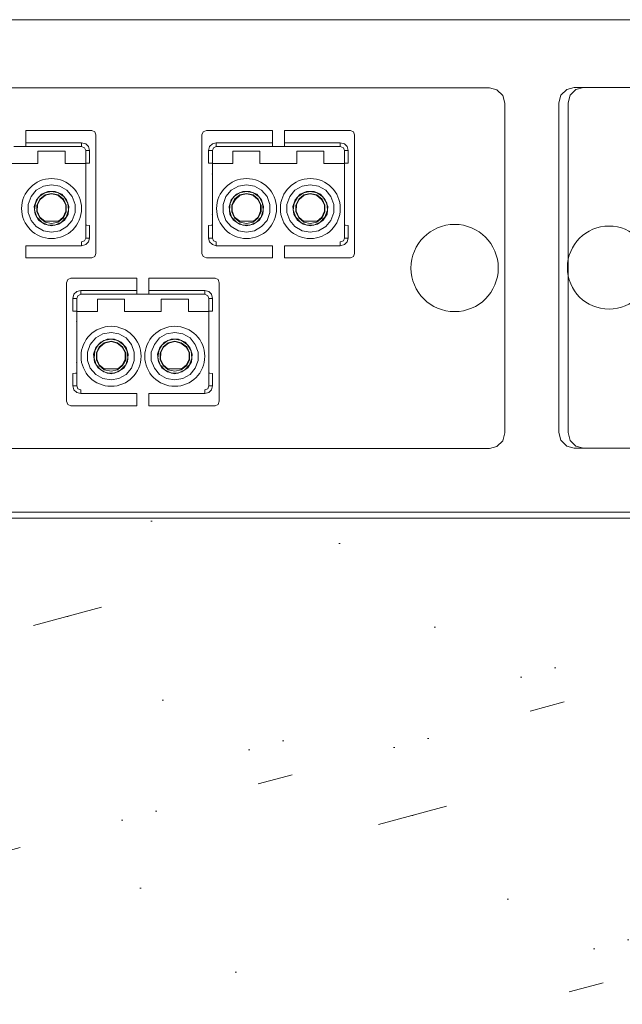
# Model space of a CAD drawing. Header units: millimetres. Extents: x 83969 to 164243, y -22860 to 4849.
# Tile 100 of 116: x 163439.3 to 163442.72, y -21349.39 to -21343.81. Entities that reach past the tile are written whole.
import ezdxf

# ---------------------------------------------------------------- set-up
doc = ezdxf.new("R2010")
doc.units = ezdxf.units.MM
doc.layers.get('0').update_dxf_attribs({"color": 251, "lineweight": 0})

# ---------------------------------------------------------------- blocks, each defined once
blk = doc.blocks.new('Panel QuickNet na 4 sloty_1U')
at = {"color": 0}
for p, q in [((46.67249992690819, 4.444991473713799), (2.222499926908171, 4.4430777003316)), ((13.41936640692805, 3.830283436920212), (3.624347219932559, 3.830283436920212)), ((13.48700307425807, 3.811837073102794), (13.41936640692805, 3.830283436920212)), ((14.26704303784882, 3.833134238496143), (14.19940637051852, 3.814687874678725)), ((24.06206222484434, 3.833134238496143), (14.26704303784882, 3.833134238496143)), ((13.5392677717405, 3.759572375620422), (13.48700307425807, 3.811837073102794)), ((13.55771413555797, 3.691935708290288), (13.5392677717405, 3.759572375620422)), ((14.14714167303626, 3.762423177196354), (14.1286953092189, 3.694786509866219)), ((14.19940637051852, 3.814687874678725), (14.14714167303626, 3.762423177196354)), ((13.55771413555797, 0.715922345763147), (13.55771413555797, 3.691935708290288)), ((14.1286953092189, 3.694786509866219), (14.1286953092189, 0.71877314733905)), ((13.5392677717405, 0.6452112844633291), (13.55771413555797, 0.715922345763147)), ((14.1286953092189, 0.71877314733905), (14.14714167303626, 0.6480620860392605)), ((13.48700307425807, 0.5929465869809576), (13.5392677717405, 0.6452112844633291)), ((14.14714167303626, 0.6480620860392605), (14.19940637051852, 0.595797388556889)), ((13.41936640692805, 0.5745002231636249), (3.624347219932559, 0.5745002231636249)), ((13.41936640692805, 0.5745002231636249), (13.48700307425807, 0.5929465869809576)), ((14.19940637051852, 0.595797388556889), (14.26704303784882, 0.5773510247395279)), ((24.06206222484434, 0.5773510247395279), (14.26704303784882, 0.5773510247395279)), ((2.222499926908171, 1.631873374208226e-07), (46.67249992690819, 1.631873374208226e-07))]:
    blk.add_line(p, q, dxfattribs=at)
blk = doc.blocks.new('FAP - 6xLC_poziom')
at = {"color": 0}
for p, q in [((0.070711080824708, 3.237336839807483), (0.01844638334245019, 3.185072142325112)), ((0.1383477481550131, 3.255783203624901), (0.070711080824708, 3.237336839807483)), ((9.933366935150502, 3.255783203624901), (0.1383477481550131, 3.255783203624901)), ((10.00100360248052, 3.237336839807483), (9.933366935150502, 3.255783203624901)), ((10.05326829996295, 3.185072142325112), (10.00100360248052, 3.237336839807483)), ((0.01844638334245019, 3.185072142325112), (1.952508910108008e-08, 3.117435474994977)), ((1.952508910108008e-08, 3.117435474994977), (1.952508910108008e-08, 0.1414221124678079)), ((10.07171466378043, 3.117435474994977), (10.05326829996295, 3.185072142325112)), ((10.07171466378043, 0.1414221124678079), (10.07171466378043, 3.117435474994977)), ((6.347749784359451, 2.870162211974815), (5.751317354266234, 2.870162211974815)), ((5.751317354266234, 2.870162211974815), (5.751317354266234, 2.75948402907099)), ((6.375419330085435, 2.85786463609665), (6.347749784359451, 2.870162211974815)), ((6.384642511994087, 2.830195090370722), (6.375419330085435, 2.85786463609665)), ((7.353236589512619, 2.85786463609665), (7.340939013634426, 2.830195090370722)), ((7.380906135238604, 2.870162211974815), (7.353236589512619, 2.85786463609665)), ((7.977338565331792, 2.870162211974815), (7.380906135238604, 2.870162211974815)), ((7.977338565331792, 2.870162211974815), (7.977338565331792, 2.75948402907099)), ((8.681374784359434, 2.870162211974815), (8.084942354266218, 2.870162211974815)), ((8.084942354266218, 2.870162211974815), (8.084942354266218, 2.75948402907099)), ((8.709044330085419, 2.85786463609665), (8.681374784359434, 2.870162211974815)), ((8.718267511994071, 2.830195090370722), (8.709044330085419, 2.85786463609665)), ((5.751317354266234, 2.75948402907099), (6.255517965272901, 2.75948402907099)), ((5.751317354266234, 2.734888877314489), (5.751317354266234, 2.75948402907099)), ((6.255517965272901, 2.75948402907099), (6.255517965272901, 2.734888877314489)), ((6.255517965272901, 2.75948402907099), (6.292410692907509, 2.750260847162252)), ((6.384642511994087, 1.76030598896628), (6.384642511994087, 2.830195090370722)), ((7.436245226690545, 2.750260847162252), (7.470063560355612, 2.75948402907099)), ((7.470063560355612, 2.75948402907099), (7.977338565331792, 2.75948402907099)), ((7.470063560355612, 2.734888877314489), (7.470063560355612, 2.75948402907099)), ((7.977338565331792, 2.75948402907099), (7.977338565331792, 2.734888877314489)), ((8.084942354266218, 2.75948402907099), (8.589142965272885, 2.75948402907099)), ((8.084942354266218, 2.734888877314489), (8.084942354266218, 2.75948402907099)), ((8.589142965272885, 2.75948402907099), (8.589142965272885, 2.734888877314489)), ((8.589142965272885, 2.75948402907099), (8.626035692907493, 2.750260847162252)), ((8.718267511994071, 1.76030598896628), (8.718267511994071, 2.830195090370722)), ((5.643713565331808, 2.725665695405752), (5.751317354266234, 2.725665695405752)), ((5.751317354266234, 2.725665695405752), (5.751317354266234, 2.734888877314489)), ((6.255517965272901, 2.725665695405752), (5.751317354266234, 2.725665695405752)), ((5.861995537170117, 2.682624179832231), (5.861995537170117, 2.571945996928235)), ((5.861995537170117, 2.682624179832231), (6.107947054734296, 2.682624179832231)), ((6.107947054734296, 2.571945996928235), (6.107947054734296, 2.682624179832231)), ((6.255517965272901, 2.734888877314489), (6.255517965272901, 2.725665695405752)), ((6.283187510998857, 2.713368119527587), (6.255517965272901, 2.725665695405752)), ((6.292410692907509, 2.6887729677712), (6.283187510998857, 2.713368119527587)), ((6.292410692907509, 2.750260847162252), (6.317005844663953, 2.725665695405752)), ((6.292410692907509, 2.6887729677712), (6.292410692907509, 2.682624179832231)), ((6.30163387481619, 2.6887729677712), (6.292410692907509, 2.6887729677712)), ((6.292410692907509, 2.682624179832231), (6.292410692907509, 2.571945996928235)), ((6.326229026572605, 2.6887729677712), (6.30163387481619, 2.6887729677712)), ((6.317005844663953, 2.725665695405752), (6.326229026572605, 2.6887729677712)), ((6.326229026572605, 2.6887729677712), (6.326229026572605, 2.575020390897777)), ((7.399352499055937, 2.6887729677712), (7.40857568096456, 2.725665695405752)), ((7.399352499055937, 2.575020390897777), (7.399352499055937, 2.6887729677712)), ((7.423947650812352, 2.6887729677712), (7.399352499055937, 2.6887729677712)), ((7.40857568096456, 2.725665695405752), (7.436245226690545, 2.750260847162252)), ((7.436245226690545, 2.6887729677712), (7.423947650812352, 2.6887729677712)), ((7.445468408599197, 2.713368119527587), (7.436245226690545, 2.6887729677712)), ((7.436245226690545, 2.682624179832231), (7.436245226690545, 2.6887729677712)), ((7.436245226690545, 2.682624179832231), (7.436245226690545, 2.571945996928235)), ((7.470063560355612, 2.725665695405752), (7.445468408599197, 2.713368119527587)), ((7.470063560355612, 2.725665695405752), (7.470063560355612, 2.734888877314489)), ((7.977338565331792, 2.725665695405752), (7.470063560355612, 2.725665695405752)), ((7.620708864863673, 2.682624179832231), (7.620708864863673, 2.571945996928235)), ((7.620708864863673, 2.682624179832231), (7.863585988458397, 2.682624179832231)), ((7.863585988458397, 2.571945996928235), (7.863585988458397, 2.682624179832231)), ((7.977338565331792, 2.734888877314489), (7.977338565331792, 2.725665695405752)), ((7.977338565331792, 2.725665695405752), (8.084942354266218, 2.725665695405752)), ((8.084942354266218, 2.725665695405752), (8.084942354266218, 2.734888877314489)), ((8.589142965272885, 2.725665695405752), (8.084942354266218, 2.725665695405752)), ((8.1956205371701, 2.682624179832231), (8.1956205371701, 2.571945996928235)), ((8.1956205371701, 2.682624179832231), (8.44157205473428, 2.682624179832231)), ((8.44157205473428, 2.571945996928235), (8.44157205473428, 2.682624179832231)), ((8.589142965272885, 2.734888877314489), (8.589142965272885, 2.725665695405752)), ((8.616812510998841, 2.713368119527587), (8.589142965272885, 2.725665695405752)), ((8.626035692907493, 2.6887729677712), (8.616812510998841, 2.713368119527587)), ((8.626035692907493, 2.750260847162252), (8.650630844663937, 2.725665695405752)), ((8.626035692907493, 2.6887729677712), (8.626035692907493, 2.682624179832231)), ((8.635258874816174, 2.6887729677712), (8.626035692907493, 2.6887729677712)), ((8.626035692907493, 2.682624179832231), (8.626035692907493, 2.571945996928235)), ((8.659854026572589, 2.6887729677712), (8.635258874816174, 2.6887729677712)), ((8.650630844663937, 2.725665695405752), (8.659854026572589, 2.6887729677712)), ((8.659854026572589, 2.6887729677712), (8.659854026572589, 2.575020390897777)), ((5.529960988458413, 2.571945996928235), (5.861995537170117, 2.571945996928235)), ((5.861995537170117, 2.571945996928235), (5.769763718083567, 2.571945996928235)), ((6.203253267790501, 2.571945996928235), (6.107947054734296, 2.571945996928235)), ((6.107947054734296, 2.571945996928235), (6.292410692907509, 2.571945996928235)), ((6.30163387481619, 2.575020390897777), (6.292410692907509, 2.575020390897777)), ((6.292410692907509, 2.571945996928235), (6.292410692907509, 2.498160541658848)), ((6.292410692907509, 2.498160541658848), (6.292410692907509, 2.44589584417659)), ((6.326229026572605, 2.575020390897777), (6.30163387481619, 2.575020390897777)), ((7.423947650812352, 2.575020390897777), (7.399352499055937, 2.575020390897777)), ((7.436245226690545, 2.575020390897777), (7.423947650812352, 2.575020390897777)), ((7.436245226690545, 2.571945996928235), (7.620708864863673, 2.571945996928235)), ((7.436245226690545, 2.498160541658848), (7.436245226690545, 2.571945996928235)), ((7.436245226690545, 2.44589584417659), (7.436245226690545, 2.498160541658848)), ((7.620708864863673, 2.571945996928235), (7.525402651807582, 2.571945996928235)), ((7.958892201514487, 2.571945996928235), (7.863585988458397, 2.571945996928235)), ((7.863585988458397, 2.571945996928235), (8.1956205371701, 2.571945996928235)), ((8.1956205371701, 2.571945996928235), (8.10338871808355, 2.571945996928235)), ((8.536878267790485, 2.571945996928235), (8.44157205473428, 2.571945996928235)), ((8.44157205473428, 2.571945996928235), (8.626035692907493, 2.571945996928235)), ((8.635258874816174, 2.575020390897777), (8.626035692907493, 2.575020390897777)), ((8.626035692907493, 2.571945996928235), (8.626035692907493, 2.498160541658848)), ((8.626035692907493, 2.498160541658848), (8.626035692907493, 2.44589584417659)), ((8.659854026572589, 2.575020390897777), (8.635258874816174, 2.575020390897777)), ((6.292410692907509, 2.44589584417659), (6.292410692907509, 2.421300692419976)), ((6.292410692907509, 2.421300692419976), (6.292410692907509, 1.910951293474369)), ((7.436245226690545, 2.485862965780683), (7.433170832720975, 2.476639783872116)), ((7.436245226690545, 2.421300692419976), (7.436245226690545, 2.44589584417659)), ((7.436245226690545, 1.910951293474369), (7.436245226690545, 2.421300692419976)), ((8.626035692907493, 2.44589584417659), (8.626035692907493, 2.421300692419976)), ((8.626035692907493, 2.421300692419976), (8.626035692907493, 1.910951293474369)), ((5.800507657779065, 2.273729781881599), (5.846623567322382, 2.332143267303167)), ((5.825102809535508, 2.387482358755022), (5.825102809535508, 2.384407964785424)), ((5.846623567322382, 2.332143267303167), (5.911185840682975, 2.369035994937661)), ((5.951152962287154, 2.319845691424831), (5.892739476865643, 2.295250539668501)), ((5.911185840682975, 2.369035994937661), (5.984971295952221, 2.381333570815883)), ((5.923483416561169, 2.307548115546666), (5.984971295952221, 2.319845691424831)), ((6.018789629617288, 2.319845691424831), (5.951152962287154, 2.319845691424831)), ((5.984971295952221, 2.381333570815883), (6.058756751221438, 2.369035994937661)), ((5.984971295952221, 2.319845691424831), (6.046459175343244, 2.307548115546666)), ((6.077203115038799, 2.295250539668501), (6.018789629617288, 2.319845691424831)), ((6.058756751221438, 2.369035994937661), (6.123319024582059, 2.332143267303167)), ((6.123319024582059, 2.332143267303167), (6.169434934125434, 2.273729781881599)), ((7.556146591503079, 2.273729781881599), (7.60533689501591, 2.332143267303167)), ((7.60533689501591, 2.332143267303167), (7.669899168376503, 2.369035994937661)), ((7.709866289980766, 2.319845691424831), (7.651452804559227, 2.295250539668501)), ((7.669899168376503, 2.369035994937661), (7.743684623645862, 2.381333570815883)), ((7.679122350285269, 2.307548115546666), (7.743684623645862, 2.319845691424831)), ((7.774428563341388, 2.319845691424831), (7.709866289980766, 2.319845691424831)), ((7.743684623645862, 2.381333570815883), (7.814395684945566, 2.369035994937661)), ((7.743684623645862, 2.319845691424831), (7.805172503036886, 2.307548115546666)), ((7.835916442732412, 2.295250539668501), (7.774428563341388, 2.319845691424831)), ((7.814395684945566, 2.369035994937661), (7.87895795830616, 2.332143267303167)), ((7.87895795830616, 2.332143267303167), (7.92814826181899, 2.273729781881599)), ((7.900478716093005, 2.384407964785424), (7.900478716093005, 2.387482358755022)), ((8.134132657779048, 2.273729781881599), (8.180248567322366, 2.332143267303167)), ((8.158727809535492, 2.387482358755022), (8.158727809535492, 2.384407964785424)), ((8.180248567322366, 2.332143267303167), (8.244810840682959, 2.369035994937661)), ((8.284777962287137, 2.319845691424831), (8.226364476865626, 2.295250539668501)), ((8.244810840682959, 2.369035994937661), (8.318596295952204, 2.381333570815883)), ((8.257108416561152, 2.307548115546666), (8.318596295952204, 2.319845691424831)), ((8.352414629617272, 2.319845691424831), (8.284777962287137, 2.319845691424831)), ((8.318596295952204, 2.381333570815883), (8.392381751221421, 2.369035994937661)), ((8.318596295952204, 2.319845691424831), (8.380084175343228, 2.307548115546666)), ((8.410828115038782, 2.295250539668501), (8.352414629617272, 2.319845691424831)), ((8.392381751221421, 2.369035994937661), (8.456944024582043, 2.332143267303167)), ((8.456944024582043, 2.332143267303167), (8.503059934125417, 2.273729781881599)), ((5.772838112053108, 2.203018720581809), (5.800507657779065, 2.273729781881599)), ((5.849697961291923, 2.246060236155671), (5.828177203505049, 2.184572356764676)), ((5.840474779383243, 2.215316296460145), (5.871218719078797, 2.270655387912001)), ((5.892739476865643, 2.295250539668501), (5.849697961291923, 2.246060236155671)), ((5.852772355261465, 2.196869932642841), (5.880441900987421, 2.252209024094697)), ((5.858921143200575, 2.199944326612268), (5.883516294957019, 2.249134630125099)), ((5.871218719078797, 2.270655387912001), (5.923483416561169, 2.307548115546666)), ((5.880441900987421, 2.252209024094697), (5.92655781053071, 2.289101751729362)), ((5.883516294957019, 2.249134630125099), (5.929632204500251, 2.286027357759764)), ((5.92655781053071, 2.289101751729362), (5.984971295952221, 2.301399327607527)), ((5.929632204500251, 2.286027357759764), (5.984971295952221, 2.298324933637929)), ((5.984971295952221, 2.301399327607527), (6.043384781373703, 2.289101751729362)), ((5.984971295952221, 2.298324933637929), (6.040310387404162, 2.286027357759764)), ((6.040310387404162, 2.286027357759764), (6.086426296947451, 2.249134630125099)), ((6.043384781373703, 2.289101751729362), (6.092575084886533, 2.252209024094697)), ((6.046459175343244, 2.307548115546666), (6.098723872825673, 2.270655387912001)), ((6.120244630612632, 2.246060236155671), (6.077203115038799, 2.295250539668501)), ((6.086426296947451, 2.249134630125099), (6.114095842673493, 2.199944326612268)), ((6.092575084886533, 2.252209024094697), (6.117170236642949, 2.196869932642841)), ((6.098723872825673, 2.270655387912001), (6.132542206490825, 2.215316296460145)), ((6.141765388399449, 2.184572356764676), (6.120244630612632, 2.246060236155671)), ((6.169434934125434, 2.273729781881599), (6.197104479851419, 2.203018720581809)), ((7.531551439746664, 2.203018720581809), (7.556146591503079, 2.273729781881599)), ((7.60533689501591, 2.246060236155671), (7.586890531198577, 2.184572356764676)), ((7.596113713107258, 2.215316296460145), (7.626857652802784, 2.270655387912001)), ((7.651452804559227, 2.295250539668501), (7.60533689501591, 2.246060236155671)), ((7.611485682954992, 2.196869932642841), (7.636080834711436, 2.252209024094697)), ((7.61456007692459, 2.199944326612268), (7.642229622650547, 2.249134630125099)), ((7.626857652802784, 2.270655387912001), (7.679122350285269, 2.307548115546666)), ((7.636080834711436, 2.252209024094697), (7.68219674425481, 2.289101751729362)), ((7.642229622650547, 2.249134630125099), (7.68527113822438, 2.286027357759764)), ((7.68219674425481, 2.289101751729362), (7.743684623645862, 2.301399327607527)), ((7.68527113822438, 2.286027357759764), (7.743684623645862, 2.298324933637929)), ((7.743684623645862, 2.301399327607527), (7.802098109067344, 2.289101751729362)), ((7.743684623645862, 2.298324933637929), (7.799023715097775, 2.286027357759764)), ((7.799023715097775, 2.286027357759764), (7.845139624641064, 2.249134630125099)), ((7.802098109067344, 2.289101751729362), (7.848214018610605, 2.252209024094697)), ((7.805172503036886, 2.307548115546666), (7.857437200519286, 2.270655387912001)), ((7.87895795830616, 2.246060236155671), (7.835916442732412, 2.295250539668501)), ((7.845139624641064, 2.249134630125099), (7.869734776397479, 2.199944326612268)), ((7.848214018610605, 2.252209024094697), (7.875883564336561, 2.196869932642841)), ((7.857437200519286, 2.270655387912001), (7.888181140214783, 2.215316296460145)), ((7.897404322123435, 2.184572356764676), (7.87895795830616, 2.246060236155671)), ((7.92814826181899, 2.273729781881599), (7.952743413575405, 2.203018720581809)), ((8.106463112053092, 2.203018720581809), (8.134132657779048, 2.273729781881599)), ((8.183322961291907, 2.246060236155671), (8.161802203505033, 2.184572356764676)), ((8.174099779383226, 2.215316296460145), (8.20484371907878, 2.270655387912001)), ((8.226364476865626, 2.295250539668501), (8.183322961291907, 2.246060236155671)), ((8.186397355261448, 2.196869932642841), (8.214066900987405, 2.252209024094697)), ((8.192546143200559, 2.199944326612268), (8.217141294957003, 2.249134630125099)), ((8.20484371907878, 2.270655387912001), (8.257108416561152, 2.307548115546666)), ((8.214066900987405, 2.252209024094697), (8.260182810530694, 2.289101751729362)), ((8.217141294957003, 2.249134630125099), (8.263257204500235, 2.286027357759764)), ((8.260182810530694, 2.289101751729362), (8.318596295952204, 2.301399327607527)), ((8.263257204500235, 2.286027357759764), (8.318596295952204, 2.298324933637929)), ((8.318596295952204, 2.301399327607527), (8.377009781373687, 2.289101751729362)), ((8.318596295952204, 2.298324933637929), (8.373935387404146, 2.286027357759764)), ((8.373935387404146, 2.286027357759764), (8.420051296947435, 2.249134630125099)), ((8.377009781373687, 2.289101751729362), (8.426200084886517, 2.252209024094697)), ((8.380084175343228, 2.307548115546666), (8.432348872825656, 2.270655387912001)), ((8.453869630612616, 2.246060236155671), (8.410828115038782, 2.295250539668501)), ((8.420051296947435, 2.249134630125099), (8.447720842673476, 2.199944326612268)), ((8.426200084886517, 2.252209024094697), (8.450795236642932, 2.196869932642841)), ((8.432348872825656, 2.270655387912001), (8.466167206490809, 2.215316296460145)), ((8.475390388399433, 2.184572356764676), (8.453869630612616, 2.246060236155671)), ((8.503059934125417, 2.273729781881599), (8.530729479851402, 2.203018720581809)), ((5.772838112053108, 2.129233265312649), (5.772838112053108, 2.203018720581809)), ((5.828177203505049, 2.184572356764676), (5.837400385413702, 2.116935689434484)), ((5.831251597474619, 2.150754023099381), (5.840474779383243, 2.215316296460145)), ((5.852772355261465, 2.089266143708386), (5.831251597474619, 2.150754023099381)), ((5.852772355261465, 2.135382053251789), (5.852772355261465, 2.196869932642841)), ((5.880441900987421, 2.083117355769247), (5.852772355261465, 2.135382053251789)), ((5.855846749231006, 2.141530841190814), (5.858921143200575, 2.199944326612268)), ((5.880441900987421, 2.089266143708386), (5.855846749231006, 2.141530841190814)), ((6.114095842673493, 2.141530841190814), (6.089500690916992, 2.089266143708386)), ((6.117170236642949, 2.135382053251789), (6.092575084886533, 2.083117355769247)), ((6.114095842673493, 2.199944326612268), (6.114095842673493, 2.141530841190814)), ((6.117170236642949, 2.196869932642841), (6.117170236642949, 2.135382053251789)), ((6.138690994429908, 2.150754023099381), (6.117170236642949, 2.089266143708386)), ((6.132542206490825, 2.215316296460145), (6.138690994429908, 2.150754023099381)), ((6.135616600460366, 2.116935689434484), (6.141765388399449, 2.184572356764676)), ((6.197104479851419, 2.203018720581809), (6.197104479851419, 2.129233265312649)), ((7.531551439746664, 2.129233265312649), (7.531551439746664, 2.203018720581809)), ((7.586890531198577, 2.184572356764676), (7.593039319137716, 2.116935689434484)), ((7.589964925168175, 2.150754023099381), (7.596113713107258, 2.215316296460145)), ((7.608411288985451, 2.089266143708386), (7.589964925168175, 2.150754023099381)), ((7.611485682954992, 2.135382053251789), (7.611485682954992, 2.196869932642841)), ((7.636080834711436, 2.083117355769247), (7.611485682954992, 2.135382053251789)), ((7.61456007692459, 2.141530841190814), (7.61456007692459, 2.199944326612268)), ((7.636080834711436, 2.089266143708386), (7.61456007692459, 2.141530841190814)), ((7.869734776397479, 2.141530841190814), (7.848214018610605, 2.089266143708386)), ((7.875883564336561, 2.135382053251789), (7.848214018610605, 2.083117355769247)), ((7.869734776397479, 2.199944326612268), (7.869734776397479, 2.141530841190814)), ((7.875883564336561, 2.196869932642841), (7.875883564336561, 2.135382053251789)), ((7.894329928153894, 2.150754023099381), (7.875883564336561, 2.089266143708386)), ((7.888181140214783, 2.215316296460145), (7.894329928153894, 2.150754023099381)), ((7.891255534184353, 2.116935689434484), (7.897404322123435, 2.184572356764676)), ((7.952743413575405, 2.203018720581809), (7.952743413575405, 2.129233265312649)), ((8.106463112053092, 2.129233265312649), (8.106463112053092, 2.203018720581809)), ((8.161802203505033, 2.184572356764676), (8.171025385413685, 2.116935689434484)), ((8.164876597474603, 2.150754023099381), (8.174099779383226, 2.215316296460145)), ((8.186397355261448, 2.089266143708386), (8.164876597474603, 2.150754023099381)), ((8.186397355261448, 2.135382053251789), (8.186397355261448, 2.196869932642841)), ((8.214066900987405, 2.083117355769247), (8.186397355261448, 2.135382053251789)), ((8.18947174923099, 2.141530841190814), (8.192546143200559, 2.199944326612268)), ((8.214066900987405, 2.089266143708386), (8.18947174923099, 2.141530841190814)), ((8.447720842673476, 2.141530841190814), (8.423125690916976, 2.089266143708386)), ((8.450795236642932, 2.135382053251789), (8.426200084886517, 2.083117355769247)), ((8.447720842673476, 2.199944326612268), (8.447720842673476, 2.141530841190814)), ((8.450795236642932, 2.196869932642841), (8.450795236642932, 2.135382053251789)), ((8.472315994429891, 2.150754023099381), (8.450795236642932, 2.089266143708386)), ((8.466167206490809, 2.215316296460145), (8.472315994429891, 2.150754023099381)), ((8.46924160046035, 2.116935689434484), (8.475390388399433, 2.184572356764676)), ((8.530729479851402, 2.203018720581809), (8.530729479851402, 2.129233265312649)), ((5.800507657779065, 2.05852220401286), (5.772838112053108, 2.129233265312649)), ((5.846623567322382, 2.00318311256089), (5.800507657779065, 2.05852220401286)), ((5.837400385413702, 2.116935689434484), (5.868144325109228, 2.061596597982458)), ((5.895813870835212, 2.043150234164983), (5.852772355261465, 2.089266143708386)), ((5.868144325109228, 2.061596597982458), (5.920409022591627, 2.024703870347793)), ((5.923483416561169, 2.052373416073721), (5.880441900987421, 2.089266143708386)), ((5.92655781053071, 2.043150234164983), (5.880441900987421, 2.083117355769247)), ((5.923483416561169, 2.052373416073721), (6.046459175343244, 2.052373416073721)), ((5.923483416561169, 2.046224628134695), (5.923483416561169, 2.052373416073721)), ((6.092575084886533, 2.083117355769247), (6.043384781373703, 2.043150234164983)), ((6.089500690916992, 2.089266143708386), (6.046459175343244, 2.052373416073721)), ((6.049533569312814, 2.024703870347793), (6.101798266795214, 2.061596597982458)), ((6.117170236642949, 2.089266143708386), (6.074128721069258, 2.043150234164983)), ((6.101798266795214, 2.061596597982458), (6.135616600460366, 2.116935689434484)), ((6.169434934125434, 2.05852220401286), (6.123319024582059, 2.00318311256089)), ((6.197104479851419, 2.129233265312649), (6.169434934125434, 2.05852220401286)), ((7.433170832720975, 2.113861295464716), (7.436245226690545, 2.101563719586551)), ((7.556146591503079, 2.05852220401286), (7.531551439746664, 2.129233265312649)), ((7.60533689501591, 2.00318311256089), (7.556146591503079, 2.05852220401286)), ((7.593039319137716, 2.116935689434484), (7.626857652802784, 2.061596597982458)), ((7.651452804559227, 2.043150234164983), (7.608411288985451, 2.089266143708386)), ((7.626857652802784, 2.061596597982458), (7.679122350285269, 2.024703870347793)), ((7.68219674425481, 2.052373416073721), (7.636080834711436, 2.089266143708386)), ((7.68219674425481, 2.043150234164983), (7.636080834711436, 2.083117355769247)), ((7.679122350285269, 2.046224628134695), (7.68219674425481, 2.052373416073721)), ((7.68219674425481, 2.052373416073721), (7.805172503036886, 2.052373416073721)), ((7.848214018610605, 2.083117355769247), (7.802098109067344, 2.043150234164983)), ((7.848214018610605, 2.089266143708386), (7.805172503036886, 2.052373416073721)), ((7.805172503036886, 2.024703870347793), (7.860511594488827, 2.061596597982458)), ((7.875883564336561, 2.089266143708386), (7.832842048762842, 2.043150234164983)), ((7.860511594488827, 2.061596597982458), (7.891255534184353, 2.116935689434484)), ((7.92814826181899, 2.05852220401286), (7.87895795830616, 2.00318311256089)), ((7.952743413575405, 2.129233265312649), (7.92814826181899, 2.05852220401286)), ((8.134132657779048, 2.05852220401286), (8.106463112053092, 2.129233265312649)), ((8.180248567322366, 2.00318311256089), (8.134132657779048, 2.05852220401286)), ((8.171025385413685, 2.116935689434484), (8.201769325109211, 2.061596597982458)), ((8.229438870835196, 2.043150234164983), (8.186397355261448, 2.089266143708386)), ((8.201769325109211, 2.061596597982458), (8.254034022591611, 2.024703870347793)), ((8.257108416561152, 2.052373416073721), (8.214066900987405, 2.089266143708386)), ((8.260182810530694, 2.043150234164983), (8.214066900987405, 2.083117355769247)), ((8.257108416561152, 2.052373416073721), (8.380084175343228, 2.052373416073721)), ((8.257108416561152, 2.046224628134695), (8.257108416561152, 2.052373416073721)), ((8.426200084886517, 2.083117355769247), (8.377009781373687, 2.043150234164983)), ((8.423125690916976, 2.089266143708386), (8.380084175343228, 2.052373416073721)), ((8.383158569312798, 2.024703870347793), (8.435423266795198, 2.061596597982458)), ((8.450795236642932, 2.089266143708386), (8.407753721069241, 2.043150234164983)), ((8.435423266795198, 2.061596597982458), (8.46924160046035, 2.116935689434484)), ((8.503059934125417, 2.05852220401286), (8.456944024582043, 2.00318311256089)), ((8.530729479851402, 2.129233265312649), (8.503059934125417, 2.05852220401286)), ((5.911185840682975, 1.966290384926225), (5.846623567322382, 2.00318311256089)), ((5.954227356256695, 2.015480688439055), (5.895813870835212, 2.043150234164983)), ((5.984971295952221, 1.95399280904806), (5.911185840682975, 1.966290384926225)), ((5.920409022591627, 2.024703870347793), (5.984971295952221, 2.00933190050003)), ((5.984971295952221, 2.030852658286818), (5.92655781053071, 2.043150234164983)), ((6.015715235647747, 2.015480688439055), (5.954227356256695, 2.015480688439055)), ((6.043384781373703, 2.043150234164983), (5.984971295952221, 2.030852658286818)), ((5.984971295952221, 2.00933190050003), (6.049533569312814, 2.024703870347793)), ((6.058756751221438, 1.966290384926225), (5.984971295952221, 1.95399280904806)), ((6.074128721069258, 2.043150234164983), (6.015715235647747, 2.015480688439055)), ((6.123319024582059, 2.00318311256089), (6.058756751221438, 1.966290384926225)), ((6.292410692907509, 2.015480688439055), (6.30163387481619, 2.015480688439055)), ((6.30163387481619, 2.015480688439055), (6.326229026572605, 2.012406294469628)), ((6.326229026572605, 2.012406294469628), (6.326229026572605, 1.898653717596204)), ((7.399352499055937, 2.012406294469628), (7.423947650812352, 2.015480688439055)), ((7.399352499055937, 1.898653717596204), (7.399352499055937, 2.012406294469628)), ((7.423947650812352, 2.015480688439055), (7.436245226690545, 2.015480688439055)), ((7.669899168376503, 1.966290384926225), (7.60533689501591, 2.00318311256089)), ((7.709866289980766, 2.015480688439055), (7.651452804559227, 2.043150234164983)), ((7.743684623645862, 1.95399280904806), (7.669899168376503, 1.966290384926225)), ((7.679122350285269, 2.024703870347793), (7.743684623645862, 2.00933190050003)), ((7.743684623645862, 2.030852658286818), (7.68219674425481, 2.043150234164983)), ((7.774428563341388, 2.015480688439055), (7.709866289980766, 2.015480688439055)), ((7.802098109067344, 2.043150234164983), (7.743684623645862, 2.030852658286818)), ((7.743684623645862, 2.00933190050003), (7.805172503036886, 2.024703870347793)), ((7.814395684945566, 1.966290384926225), (7.743684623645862, 1.95399280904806)), ((7.832842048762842, 2.043150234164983), (7.774428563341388, 2.015480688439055)), ((7.87895795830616, 2.00318311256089), (7.814395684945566, 1.966290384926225)), ((8.244810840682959, 1.966290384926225), (8.180248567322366, 2.00318311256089)), ((8.287852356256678, 2.015480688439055), (8.229438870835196, 2.043150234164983)), ((8.318596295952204, 1.95399280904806), (8.244810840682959, 1.966290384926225)), ((8.254034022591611, 2.024703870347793), (8.318596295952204, 2.00933190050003)), ((8.318596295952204, 2.030852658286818), (8.260182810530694, 2.043150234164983)), ((8.34934023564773, 2.015480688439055), (8.287852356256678, 2.015480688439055)), ((8.377009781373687, 2.043150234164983), (8.318596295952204, 2.030852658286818)), ((8.318596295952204, 2.00933190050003), (8.383158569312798, 2.024703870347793)), ((8.392381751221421, 1.966290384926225), (8.318596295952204, 1.95399280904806)), ((8.407753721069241, 2.043150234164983), (8.34934023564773, 2.015480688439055)), ((8.456944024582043, 2.00318311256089), (8.392381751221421, 1.966290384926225)), ((8.626035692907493, 2.015480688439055), (8.635258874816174, 2.015480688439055)), ((8.635258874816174, 2.015480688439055), (8.659854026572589, 2.012406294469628)), ((8.659854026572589, 2.012406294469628), (8.659854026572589, 1.898653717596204)), ((6.255517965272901, 1.86483538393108), (6.283187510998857, 1.874058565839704)), ((6.283187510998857, 1.874058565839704), (6.292410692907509, 1.898653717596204)), ((6.292410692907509, 1.910951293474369), (6.292410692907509, 1.898653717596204)), ((6.292410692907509, 1.898653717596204), (6.30163387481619, 1.898653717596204)), ((6.30163387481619, 1.898653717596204), (6.326229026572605, 1.898653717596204)), ((6.326229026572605, 1.898653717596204), (6.317005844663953, 1.86483538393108)), ((7.423947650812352, 1.898653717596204), (7.399352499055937, 1.898653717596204)), ((7.40857568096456, 1.86483538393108), (7.399352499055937, 1.898653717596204)), ((7.436245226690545, 1.898653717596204), (7.423947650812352, 1.898653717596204)), ((7.436245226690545, 1.898653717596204), (7.436245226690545, 1.910951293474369)), ((7.436245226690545, 1.898653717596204), (7.445468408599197, 1.874058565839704)), ((7.445468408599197, 1.874058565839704), (7.470063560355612, 1.86483538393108)), ((8.589142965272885, 1.86483538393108), (8.616812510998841, 1.874058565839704)), ((8.616812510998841, 1.874058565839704), (8.626035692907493, 1.898653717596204)), ((8.626035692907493, 1.910951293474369), (8.626035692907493, 1.898653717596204)), ((8.626035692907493, 1.898653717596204), (8.635258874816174, 1.898653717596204)), ((8.635258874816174, 1.898653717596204), (8.659854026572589, 1.898653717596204)), ((8.659854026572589, 1.898653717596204), (8.650630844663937, 1.86483538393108)), ((6.255517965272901, 1.831017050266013), (5.751317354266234, 1.831017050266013)), ((5.751317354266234, 1.831017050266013), (5.751317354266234, 1.720338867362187)), ((6.255517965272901, 1.86483538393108), (6.255517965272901, 1.855612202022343)), ((6.255517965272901, 1.855612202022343), (6.255517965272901, 1.831017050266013)), ((6.292410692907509, 1.840240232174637), (6.255517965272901, 1.831017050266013)), ((6.317005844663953, 1.86483538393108), (6.292410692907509, 1.840240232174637)), ((7.436245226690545, 1.840240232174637), (7.40857568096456, 1.86483538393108)), ((7.470063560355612, 1.831017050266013), (7.436245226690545, 1.840240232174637)), ((7.470063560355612, 1.86483538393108), (7.470063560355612, 1.855612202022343)), ((7.470063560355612, 1.855612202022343), (7.470063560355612, 1.831017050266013)), ((7.977338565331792, 1.831017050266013), (7.470063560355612, 1.831017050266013)), ((7.977338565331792, 1.831017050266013), (7.977338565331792, 1.720338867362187)), ((8.589142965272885, 1.831017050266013), (8.084942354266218, 1.831017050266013)), ((8.084942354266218, 1.831017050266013), (8.084942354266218, 1.720338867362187)), ((8.589142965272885, 1.86483538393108), (8.589142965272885, 1.855612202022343)), ((8.589142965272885, 1.855612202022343), (8.589142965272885, 1.831017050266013)), ((8.626035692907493, 1.840240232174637), (8.589142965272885, 1.831017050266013)), ((8.650630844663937, 1.86483538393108), (8.626035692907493, 1.840240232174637)), ((6.347749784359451, 1.720338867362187), (5.751317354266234, 1.720338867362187)), ((6.347749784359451, 1.720338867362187), (6.375419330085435, 1.732636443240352)), ((6.375419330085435, 1.732636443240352), (6.384642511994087, 1.76030598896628)), ((7.340939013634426, 1.76030598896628), (7.353236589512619, 1.732636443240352)), ((7.353236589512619, 1.732636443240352), (7.380906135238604, 1.720338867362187)), ((7.977338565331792, 1.720338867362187), (7.380906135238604, 1.720338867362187)), ((8.681374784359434, 1.720338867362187), (8.084942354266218, 1.720338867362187)), ((8.681374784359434, 1.720338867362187), (8.709044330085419, 1.732636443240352)), ((8.709044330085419, 1.732636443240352), (8.718267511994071, 1.76030598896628)), ((6.13086154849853, 1.52436465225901), (6.118563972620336, 1.496695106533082)), ((6.158531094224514, 1.536662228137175), (6.13086154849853, 1.52436465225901)), ((6.754963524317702, 1.536662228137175), (6.158531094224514, 1.536662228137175)), ((6.754963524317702, 1.536662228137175), (6.754963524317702, 1.425984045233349)), ((7.458999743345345, 1.536662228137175), (6.862567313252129, 1.536662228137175)), ((6.862567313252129, 1.536662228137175), (6.862567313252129, 1.425984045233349)), ((7.48666928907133, 1.52436465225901), (7.458999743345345, 1.536662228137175)), ((7.495892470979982, 1.496695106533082), (7.48666928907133, 1.52436465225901)), ((6.213870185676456, 1.416760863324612), (6.247688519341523, 1.425984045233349)), ((6.247688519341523, 1.425984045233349), (6.754963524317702, 1.425984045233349)), ((6.247688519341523, 1.401388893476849), (6.247688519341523, 1.425984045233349)), ((6.754963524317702, 1.425984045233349), (6.754963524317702, 1.401388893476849)), ((6.862567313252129, 1.425984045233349), (7.366767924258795, 1.425984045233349)), ((6.862567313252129, 1.401388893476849), (6.862567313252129, 1.425984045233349)), ((7.366767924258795, 1.425984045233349), (7.366767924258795, 1.401388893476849)), ((7.366767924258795, 1.425984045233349), (7.403660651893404, 1.416760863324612)), ((7.495892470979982, 0.4268060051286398), (7.495892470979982, 1.496695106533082)), ((6.176977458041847, 1.35527298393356), (6.186200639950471, 1.392165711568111)), ((6.176977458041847, 1.241520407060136), (6.176977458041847, 1.35527298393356)), ((6.201572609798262, 1.35527298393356), (6.176977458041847, 1.35527298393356)), ((6.186200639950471, 1.392165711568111), (6.213870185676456, 1.416760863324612)), ((6.213870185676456, 1.35527298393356), (6.201572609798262, 1.35527298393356)), ((6.223093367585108, 1.379868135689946), (6.213870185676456, 1.35527298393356)), ((6.213870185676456, 1.349124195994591), (6.213870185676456, 1.35527298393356)), ((6.213870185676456, 1.349124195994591), (6.213870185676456, 1.238446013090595)), ((6.247688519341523, 1.392165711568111), (6.223093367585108, 1.379868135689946)), ((6.247688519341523, 1.392165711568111), (6.247688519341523, 1.401388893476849)), ((6.754963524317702, 1.392165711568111), (6.247688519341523, 1.392165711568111)), ((6.398333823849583, 1.349124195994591), (6.398333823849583, 1.238446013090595)), ((6.398333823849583, 1.349124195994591), (6.641210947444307, 1.349124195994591)), ((6.641210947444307, 1.238446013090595), (6.641210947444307, 1.349124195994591)), ((6.754963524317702, 1.401388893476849), (6.754963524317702, 1.392165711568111)), ((6.754963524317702, 1.392165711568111), (6.862567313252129, 1.392165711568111)), ((6.862567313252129, 1.392165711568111), (6.862567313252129, 1.401388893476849)), ((7.366767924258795, 1.392165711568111), (6.862567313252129, 1.392165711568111)), ((6.973245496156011, 1.349124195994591), (6.973245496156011, 1.238446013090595)), ((6.973245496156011, 1.349124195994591), (7.219197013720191, 1.349124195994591)), ((7.219197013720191, 1.238446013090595), (7.219197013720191, 1.349124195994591)), ((7.366767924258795, 1.401388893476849), (7.366767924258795, 1.392165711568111)), ((7.394437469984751, 1.379868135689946), (7.366767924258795, 1.392165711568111)), ((7.403660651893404, 1.35527298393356), (7.394437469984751, 1.379868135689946)), ((7.403660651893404, 1.416760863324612), (7.428255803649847, 1.392165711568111)), ((7.403660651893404, 1.35527298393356), (7.403660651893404, 1.349124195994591)), ((7.412883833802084, 1.35527298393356), (7.403660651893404, 1.35527298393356)), ((7.403660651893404, 1.349124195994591), (7.403660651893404, 1.238446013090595)), ((7.437478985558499, 1.35527298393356), (7.412883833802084, 1.35527298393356)), ((7.428255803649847, 1.392165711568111), (7.437478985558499, 1.35527298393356)), ((7.437478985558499, 1.35527298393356), (7.437478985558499, 1.241520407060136)), ((6.201572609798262, 1.241520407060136), (6.176977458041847, 1.241520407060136)), ((6.213870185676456, 1.241520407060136), (6.201572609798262, 1.241520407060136)), ((6.213870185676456, 1.238446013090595), (6.398333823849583, 1.238446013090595)), ((6.213870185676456, 1.164660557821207), (6.213870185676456, 1.238446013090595)), ((6.213870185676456, 1.11239586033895), (6.213870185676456, 1.164660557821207)), ((6.398333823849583, 1.238446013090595), (6.303027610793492, 1.238446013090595)), ((6.736517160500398, 1.238446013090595), (6.641210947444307, 1.238446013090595)), ((6.641210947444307, 1.238446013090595), (6.973245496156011, 1.238446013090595)), ((6.973245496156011, 1.238446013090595), (6.881013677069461, 1.238446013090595)), ((7.314503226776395, 1.238446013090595), (7.219197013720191, 1.238446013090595)), ((7.219197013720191, 1.238446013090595), (7.403660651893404, 1.238446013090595)), ((7.412883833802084, 1.241520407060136), (7.403660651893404, 1.241520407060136)), ((7.403660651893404, 1.238446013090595), (7.403660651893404, 1.164660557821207)), ((7.403660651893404, 1.164660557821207), (7.403660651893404, 1.11239586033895)), ((7.437478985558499, 1.241520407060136), (7.412883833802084, 1.241520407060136)), ((6.213870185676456, 1.152362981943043), (6.210795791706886, 1.143139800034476)), ((6.213870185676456, 1.087800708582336), (6.213870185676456, 1.11239586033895)), ((6.213870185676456, 0.5774513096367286), (6.213870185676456, 1.087800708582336)), ((7.403660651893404, 1.11239586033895), (7.403660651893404, 1.087800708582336)), ((7.403660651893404, 1.087800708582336), (7.403660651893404, 0.5774513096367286)), ((6.33377155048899, 0.9402297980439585), (6.38296185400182, 0.9986432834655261)), ((6.38296185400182, 0.9986432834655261), (6.447524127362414, 1.035536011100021)), ((6.487491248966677, 0.9863457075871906), (6.429077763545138, 0.9617505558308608)), ((6.447524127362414, 1.035536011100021), (6.521309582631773, 1.047833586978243)), ((6.456747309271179, 0.9740481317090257), (6.521309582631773, 0.9863457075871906)), ((6.552053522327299, 0.9863457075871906), (6.487491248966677, 0.9863457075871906)), ((6.521309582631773, 1.047833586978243), (6.592020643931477, 1.035536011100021)), ((6.521309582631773, 0.9863457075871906), (6.582797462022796, 0.9740481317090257)), ((6.613541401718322, 0.9617505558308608), (6.552053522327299, 0.9863457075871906)), ((6.592020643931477, 1.035536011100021), (6.65658291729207, 0.9986432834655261)), ((6.65658291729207, 0.9986432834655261), (6.7057732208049, 0.9402297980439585)), ((6.678103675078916, 1.050907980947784), (6.678103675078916, 1.053982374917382)), ((6.911757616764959, 0.9402297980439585), (6.957873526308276, 0.9986432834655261)), ((6.936352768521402, 1.053982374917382), (6.936352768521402, 1.050907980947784)), ((6.957873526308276, 0.9986432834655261), (7.02243579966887, 1.035536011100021)), ((7.062402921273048, 0.9863457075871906), (7.003989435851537, 0.9617505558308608)), ((7.02243579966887, 1.035536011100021), (7.096221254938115, 1.047833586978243)), ((7.034733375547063, 0.9740481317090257), (7.096221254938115, 0.9863457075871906)), ((7.130039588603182, 0.9863457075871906), (7.062402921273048, 0.9863457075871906)), ((7.096221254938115, 1.047833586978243), (7.170006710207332, 1.035536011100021)), ((7.096221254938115, 0.9863457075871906), (7.157709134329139, 0.9740481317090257)), ((7.188453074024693, 0.9617505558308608), (7.130039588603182, 0.9863457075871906)), ((7.170006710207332, 1.035536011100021), (7.234568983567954, 0.9986432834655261)), ((7.234568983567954, 0.9986432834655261), (7.280684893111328, 0.9402297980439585)), ((6.309176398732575, 0.869518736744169), (6.33377155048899, 0.9402297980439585)), ((6.38296185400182, 0.9125602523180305), (6.364515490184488, 0.8510723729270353)), ((6.373738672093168, 0.8818163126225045), (6.404482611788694, 0.9371554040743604)), ((6.429077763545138, 0.9617505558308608), (6.38296185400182, 0.9125602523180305)), ((6.389110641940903, 0.8633699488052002), (6.413705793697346, 0.9187090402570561)), ((6.392185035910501, 0.8664443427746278), (6.419854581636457, 0.915634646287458)), ((6.404482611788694, 0.9371554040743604), (6.456747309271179, 0.9740481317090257)), ((6.413705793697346, 0.9187090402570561), (6.459821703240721, 0.9556017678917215)), ((6.419854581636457, 0.915634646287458), (6.46289609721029, 0.9525273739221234)), ((6.459821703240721, 0.9556017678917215), (6.521309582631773, 0.9678993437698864)), ((6.46289609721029, 0.9525273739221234), (6.521309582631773, 0.9648249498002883)), ((6.521309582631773, 0.9678993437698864), (6.579723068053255, 0.9556017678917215)), ((6.521309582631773, 0.9648249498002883), (6.576648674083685, 0.9525273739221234)), ((6.576648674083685, 0.9525273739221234), (6.622764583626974, 0.915634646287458)), ((6.579723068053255, 0.9556017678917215), (6.625838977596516, 0.9187090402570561)), ((6.582797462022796, 0.9740481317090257), (6.635062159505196, 0.9371554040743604)), ((6.65658291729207, 0.9125602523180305), (6.613541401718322, 0.9617505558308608)), ((6.622764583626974, 0.915634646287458), (6.64735973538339, 0.8664443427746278)), ((6.625838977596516, 0.9187090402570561), (6.653508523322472, 0.8633699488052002)), ((6.635062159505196, 0.9371554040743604), (6.665806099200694, 0.8818163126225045)), ((6.675029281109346, 0.8510723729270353), (6.65658291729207, 0.9125602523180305)), ((6.7057732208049, 0.9402297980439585), (6.730368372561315, 0.869518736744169)), ((6.884088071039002, 0.869518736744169), (6.911757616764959, 0.9402297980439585)), ((6.960947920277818, 0.9125602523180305), (6.939427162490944, 0.8510723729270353)), ((6.951724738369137, 0.8818163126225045), (6.982468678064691, 0.9371554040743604)), ((7.003989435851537, 0.9617505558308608), (6.960947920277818, 0.9125602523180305)), ((6.964022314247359, 0.8633699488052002), (6.991691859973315, 0.9187090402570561)), ((6.97017110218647, 0.8664443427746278), (6.994766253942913, 0.915634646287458)), ((6.982468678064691, 0.9371554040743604), (7.034733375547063, 0.9740481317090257)), ((6.991691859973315, 0.9187090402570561), (7.037807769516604, 0.9556017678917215)), ((6.994766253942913, 0.915634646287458), (7.040882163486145, 0.9525273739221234)), ((7.037807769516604, 0.9556017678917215), (7.096221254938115, 0.9678993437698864)), ((7.040882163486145, 0.9525273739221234), (7.096221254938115, 0.9648249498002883)), ((7.096221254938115, 0.9678993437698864), (7.154634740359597, 0.9556017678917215)), ((7.096221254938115, 0.9648249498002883), (7.151560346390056, 0.9525273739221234)), ((7.151560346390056, 0.9525273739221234), (7.197676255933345, 0.915634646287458)), ((7.154634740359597, 0.9556017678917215), (7.203825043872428, 0.9187090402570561)), ((7.157709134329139, 0.9740481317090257), (7.209973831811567, 0.9371554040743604)), ((7.231494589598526, 0.9125602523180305), (7.188453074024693, 0.9617505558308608)), ((7.197676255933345, 0.915634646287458), (7.225345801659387, 0.8664443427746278)), ((7.203825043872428, 0.9187090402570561), (7.228420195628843, 0.8633699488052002)), ((7.209973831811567, 0.9371554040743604), (7.243792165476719, 0.8818163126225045)), ((7.253015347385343, 0.8510723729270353), (7.231494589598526, 0.9125602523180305)), ((7.280684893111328, 0.9402297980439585), (7.308354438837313, 0.869518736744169)), ((6.309176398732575, 0.7957332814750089), (6.309176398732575, 0.869518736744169)), ((6.364515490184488, 0.8510723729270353), (6.370664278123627, 0.783435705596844)), ((6.367589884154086, 0.8172540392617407), (6.373738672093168, 0.8818163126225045)), ((6.386036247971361, 0.7557661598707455), (6.367589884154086, 0.8172540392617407)), ((6.389110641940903, 0.8018820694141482), (6.389110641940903, 0.8633699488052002)), ((6.413705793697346, 0.7496173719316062), (6.389110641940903, 0.8018820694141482)), ((6.392185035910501, 0.8080308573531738), (6.392185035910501, 0.8664443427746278)), ((6.413705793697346, 0.7557661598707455), (6.392185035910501, 0.8080308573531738)), ((6.64735973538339, 0.8080308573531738), (6.625838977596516, 0.7557661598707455)), ((6.653508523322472, 0.8018820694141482), (6.625838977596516, 0.7496173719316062)), ((6.64735973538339, 0.8664443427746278), (6.64735973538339, 0.8080308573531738)), ((6.653508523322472, 0.8633699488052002), (6.653508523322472, 0.8018820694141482)), ((6.671954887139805, 0.8172540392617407), (6.653508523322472, 0.7557661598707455)), ((6.665806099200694, 0.8818163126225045), (6.671954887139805, 0.8172540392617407)), ((6.668880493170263, 0.783435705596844), (6.675029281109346, 0.8510723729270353)), ((6.730368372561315, 0.869518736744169), (6.730368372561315, 0.7957332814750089)), ((6.884088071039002, 0.7957332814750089), (6.884088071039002, 0.869518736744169)), ((6.939427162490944, 0.8510723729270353), (6.948650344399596, 0.783435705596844)), ((6.942501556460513, 0.8172540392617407), (6.951724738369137, 0.8818163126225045)), ((6.964022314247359, 0.7557661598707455), (6.942501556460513, 0.8172540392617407)), ((6.964022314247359, 0.8018820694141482), (6.964022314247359, 0.8633699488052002)), ((6.991691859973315, 0.7496173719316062), (6.964022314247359, 0.8018820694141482)), ((6.9670967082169, 0.8080308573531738), (6.97017110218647, 0.8664443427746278)), ((6.991691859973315, 0.7557661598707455), (6.9670967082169, 0.8080308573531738)), ((7.225345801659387, 0.8080308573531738), (7.200750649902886, 0.7557661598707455)), ((7.228420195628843, 0.8018820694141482), (7.203825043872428, 0.7496173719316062)), ((7.225345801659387, 0.8664443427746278), (7.225345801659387, 0.8080308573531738)), ((7.228420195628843, 0.8633699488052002), (7.228420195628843, 0.8018820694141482)), ((7.249940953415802, 0.8172540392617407), (7.228420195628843, 0.7557661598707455)), ((7.243792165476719, 0.8818163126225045), (7.249940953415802, 0.8172540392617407)), ((7.246866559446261, 0.783435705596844), (7.253015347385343, 0.8510723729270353)), ((7.308354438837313, 0.869518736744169), (7.308354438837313, 0.7957332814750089)), ((6.210795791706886, 0.7803613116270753), (6.213870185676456, 0.7680637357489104)), ((6.33377155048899, 0.7250222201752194), (6.309176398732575, 0.7957332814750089)), ((6.38296185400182, 0.6696831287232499), (6.33377155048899, 0.7250222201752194)), ((6.370664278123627, 0.783435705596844), (6.404482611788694, 0.7280966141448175)), ((6.429077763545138, 0.7096502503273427), (6.386036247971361, 0.7557661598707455)), ((6.404482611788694, 0.7280966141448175), (6.456747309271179, 0.6912038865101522)), ((6.459821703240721, 0.7188734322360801), (6.413705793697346, 0.7557661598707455)), ((6.459821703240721, 0.7096502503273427), (6.413705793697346, 0.7496173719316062)), ((6.456747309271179, 0.7127246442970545), (6.459821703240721, 0.7188734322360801)), ((6.459821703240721, 0.7188734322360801), (6.582797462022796, 0.7188734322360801)), ((6.625838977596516, 0.7496173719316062), (6.579723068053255, 0.7096502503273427)), ((6.625838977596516, 0.7557661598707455), (6.582797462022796, 0.7188734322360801)), ((6.582797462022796, 0.6912038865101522), (6.638136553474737, 0.7280966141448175)), ((6.653508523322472, 0.7557661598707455), (6.610467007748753, 0.7096502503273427)), ((6.638136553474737, 0.7280966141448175), (6.668880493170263, 0.783435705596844)), ((6.7057732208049, 0.7250222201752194), (6.65658291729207, 0.6696831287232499)), ((6.730368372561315, 0.7957332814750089), (6.7057732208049, 0.7250222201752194)), ((6.911757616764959, 0.7250222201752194), (6.884088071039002, 0.7957332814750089)), ((6.957873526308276, 0.6696831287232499), (6.911757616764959, 0.7250222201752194)), ((6.948650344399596, 0.783435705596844), (6.979394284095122, 0.7280966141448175)), ((7.007063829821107, 0.7096502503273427), (6.964022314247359, 0.7557661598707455)), ((6.979394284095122, 0.7280966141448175), (7.031658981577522, 0.6912038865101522)), ((7.034733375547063, 0.7188734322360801), (6.991691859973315, 0.7557661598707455)), ((7.037807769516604, 0.7096502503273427), (6.991691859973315, 0.7496173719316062)), ((7.034733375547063, 0.7188734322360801), (7.157709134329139, 0.7188734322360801)), ((7.034733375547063, 0.7127246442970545), (7.034733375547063, 0.7188734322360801)), ((7.203825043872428, 0.7496173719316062), (7.154634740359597, 0.7096502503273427)), ((7.200750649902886, 0.7557661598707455), (7.157709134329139, 0.7188734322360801)), ((7.160783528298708, 0.6912038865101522), (7.213048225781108, 0.7280966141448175)), ((7.228420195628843, 0.7557661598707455), (7.185378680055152, 0.7096502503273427)), ((7.213048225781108, 0.7280966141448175), (7.246866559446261, 0.783435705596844)), ((7.280684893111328, 0.7250222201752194), (7.234568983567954, 0.6696831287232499)), ((7.308354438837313, 0.7957332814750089), (7.280684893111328, 0.7250222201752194)), ((6.176977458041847, 0.6789063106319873), (6.201572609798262, 0.6819807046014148)), ((6.176977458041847, 0.5651537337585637), (6.176977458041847, 0.6789063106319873)), ((6.201572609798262, 0.6819807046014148), (6.213870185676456, 0.6819807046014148)), ((6.447524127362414, 0.6327904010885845), (6.38296185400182, 0.6696831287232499)), ((6.487491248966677, 0.6819807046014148), (6.429077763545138, 0.7096502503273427)), ((6.521309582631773, 0.6204928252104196), (6.447524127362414, 0.6327904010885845)), ((6.456747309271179, 0.6912038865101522), (6.521309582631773, 0.6758319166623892)), ((6.521309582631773, 0.6973526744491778), (6.459821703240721, 0.7096502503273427)), ((6.552053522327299, 0.6819807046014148), (6.487491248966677, 0.6819807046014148)), ((6.579723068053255, 0.7096502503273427), (6.521309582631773, 0.6973526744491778)), ((6.521309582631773, 0.6758319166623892), (6.582797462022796, 0.6912038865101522)), ((6.592020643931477, 0.6327904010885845), (6.521309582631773, 0.6204928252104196)), ((6.610467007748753, 0.7096502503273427), (6.552053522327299, 0.6819807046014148)), ((6.65658291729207, 0.6696831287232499), (6.592020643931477, 0.6327904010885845)), ((7.02243579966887, 0.6327904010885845), (6.957873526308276, 0.6696831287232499)), ((7.065477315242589, 0.6819807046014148), (7.007063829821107, 0.7096502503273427)), ((7.096221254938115, 0.6204928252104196), (7.02243579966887, 0.6327904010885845)), ((7.031658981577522, 0.6912038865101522), (7.096221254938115, 0.6758319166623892)), ((7.096221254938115, 0.6973526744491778), (7.037807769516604, 0.7096502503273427)), ((7.126965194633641, 0.6819807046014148), (7.065477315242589, 0.6819807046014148)), ((7.154634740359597, 0.7096502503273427), (7.096221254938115, 0.6973526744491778)), ((7.096221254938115, 0.6758319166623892), (7.160783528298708, 0.6912038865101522)), ((7.170006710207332, 0.6327904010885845), (7.096221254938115, 0.6204928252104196)), ((7.185378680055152, 0.7096502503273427), (7.126965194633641, 0.6819807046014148)), ((7.234568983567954, 0.6696831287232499), (7.170006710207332, 0.6327904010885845)), ((7.403660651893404, 0.6819807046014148), (7.412883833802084, 0.6819807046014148)), ((7.412883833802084, 0.6819807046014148), (7.437478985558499, 0.6789063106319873)), ((7.437478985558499, 0.6789063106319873), (7.437478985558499, 0.5651537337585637)), ((6.201572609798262, 0.5651537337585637), (6.176977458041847, 0.5651537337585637)), ((6.186200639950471, 0.5313354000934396), (6.176977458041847, 0.5651537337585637)), ((6.213870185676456, 0.5651537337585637), (6.201572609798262, 0.5651537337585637)), ((6.213870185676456, 0.5651537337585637), (6.213870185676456, 0.5774513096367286)), ((6.213870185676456, 0.5651537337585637), (6.223093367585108, 0.5405585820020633)), ((6.223093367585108, 0.5405585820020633), (6.247688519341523, 0.5313354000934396)), ((7.366767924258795, 0.5313354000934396), (7.394437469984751, 0.5405585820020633)), ((7.394437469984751, 0.5405585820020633), (7.403660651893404, 0.5651537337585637)), ((7.403660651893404, 0.5774513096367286), (7.403660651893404, 0.5651537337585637)), ((7.403660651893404, 0.5651537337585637), (7.412883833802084, 0.5651537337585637)), ((7.412883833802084, 0.5651537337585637), (7.437478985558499, 0.5651537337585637)), ((7.437478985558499, 0.5651537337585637), (7.428255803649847, 0.5313354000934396)), ((6.213870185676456, 0.506740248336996), (6.186200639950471, 0.5313354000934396)), ((6.247688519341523, 0.4975170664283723), (6.213870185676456, 0.506740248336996)), ((6.247688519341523, 0.5313354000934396), (6.247688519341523, 0.5221122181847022)), ((6.247688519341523, 0.5221122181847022), (6.247688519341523, 0.4975170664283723)), ((6.754963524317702, 0.4975170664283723), (6.247688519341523, 0.4975170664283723)), ((6.754963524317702, 0.4975170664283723), (6.754963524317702, 0.3868388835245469)), ((7.366767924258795, 0.4975170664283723), (6.862567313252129, 0.4975170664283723)), ((6.862567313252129, 0.4975170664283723), (6.862567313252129, 0.3868388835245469)), ((7.366767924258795, 0.5313354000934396), (7.366767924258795, 0.5221122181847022)), ((7.366767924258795, 0.5221122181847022), (7.366767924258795, 0.4975170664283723)), ((7.403660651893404, 0.506740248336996), (7.366767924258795, 0.4975170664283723)), ((7.428255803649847, 0.5313354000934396), (7.403660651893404, 0.506740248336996)), ((6.118563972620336, 0.4268060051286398), (6.13086154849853, 0.3991364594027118)), ((6.13086154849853, 0.3991364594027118), (6.158531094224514, 0.3868388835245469)), ((6.754963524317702, 0.3868388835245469), (6.158531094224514, 0.3868388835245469)), ((7.458999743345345, 0.3868388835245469), (6.862567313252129, 0.3868388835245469)), ((7.458999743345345, 0.3868388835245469), (7.48666928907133, 0.3991364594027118)), ((7.48666928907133, 0.3991364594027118), (7.495892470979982, 0.4268060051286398)), ((1.952508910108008e-08, 0.1414221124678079), (0.01844638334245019, 0.07071105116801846)), ((10.05326829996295, 0.07071105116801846), (10.07171466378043, 0.1414221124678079)), ((0.01844638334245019, 0.07071105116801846), (0.070711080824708, 0.01844635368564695)), ((0.070711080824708, 0.01844635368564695), (0.1383477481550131, -1.013171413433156e-08)), ((9.933366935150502, -1.013171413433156e-08), (10.00100360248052, 0.01844635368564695)), ((10.00100360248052, 0.01844635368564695), (10.05326829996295, 0.07071105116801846)), ((9.933366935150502, -1.013171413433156e-08), (0.1383477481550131, -1.013171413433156e-08))]:
    blk.add_line(p, q, dxfattribs=at)
for points in [[(7.340939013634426, 2.830195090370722), (7.340939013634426, 1.76030598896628)], [(6.118563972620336, 1.496695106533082), (6.118563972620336, 0.4268060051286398)]]:
    blk.add_lwpolyline(points, dxfattribs=at)
for centre, radius in [((5.984971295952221, 2.166125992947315), 0.270546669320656), ((7.743684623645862, 2.166125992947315), 0.270546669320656), ((8.318596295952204, 2.166125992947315), 0.270546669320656), ((0.4519359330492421, 1.629428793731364), 0.3750760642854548), ((9.61977875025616, 1.629428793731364), 0.3935224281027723), ((6.521309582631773, 0.8326260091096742), 0.270546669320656), ((7.096221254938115, 0.8326260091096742), 0.270546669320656)]:
    blk.add_circle(centre, radius, dxfattribs=at)
blk = doc.blocks.new('Panel zaślepiający 2U')
h = blk.add_hatch()
h.set_pattern_fill('GROUT', color=256, scale=0.25, angle=15, style=0)
h.set_pattern_definition([(15, (-221.187624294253, -203.5279369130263), (-0.3507189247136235, 2.535626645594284), [0.3175, -2.2225]), (15, (-221.1274679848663, -202.5257175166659), (-0.6574003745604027, 2.453451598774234), [0, -2.54]), (15, (-221.8009871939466, -203.6922870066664), (0.2626439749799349, 2.699976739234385), [0, -2.54]), (15, (-222.2940374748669, -201.8521983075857), (1.796051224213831, 3.110851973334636), [0.635, -4.445]), (15, (-220.0430735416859, -202.8925552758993), (-0.6574003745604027, 2.453451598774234), [0, -2.54]), (15, (-220.5742613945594, -203.3635868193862), (-0.04403747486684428, 2.617801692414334), [0, -2.54]), (15, (-220.3497549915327, -202.9747303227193), (-0.6574003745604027, 2.453451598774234), [0, -2.54]), (15, (-221.9873560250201, -201.7700232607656), (-0.6574003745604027, 2.453451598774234), [0, -2.54])])
h.paths.add_polyline_path([(46.67249973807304, 6.476403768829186e-08), (48.89499973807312, 6.476403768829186e-08), (48.89499973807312, 4.445000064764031), (48.89500005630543, 8.889999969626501), (46.67250005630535, 8.889999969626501), (46.67250005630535, 8.578849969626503, -0.9999999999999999), (46.36135005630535, 8.578849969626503), (46.36135005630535, 8.802988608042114), (2.533650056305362, 8.802988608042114), (2.533650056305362, 8.578849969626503, -0.9999999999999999), (2.222500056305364, 8.578849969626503), (2.222500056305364, 8.889999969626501), (5.630533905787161e-08, 8.889999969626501), (5.630533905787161e-08, 4.444999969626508), (-2.619269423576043e-07, 6.476403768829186e-08), (2.222499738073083, 6.476403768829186e-08), (2.222499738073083, 0.3111500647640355, -0.9999999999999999), (2.53364973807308, 0.3111500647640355), (2.53364973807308, 0.03924461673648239), (46.36134973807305, 0.03924461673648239), (46.36134973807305, 0.3111500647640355, -0.9999999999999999), (46.67249973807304, 0.3111500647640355)])
blk.add_line((46.36135005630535, 8.802988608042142), (2.533650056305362, 8.802988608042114))

msp = doc.modelspace()

# ---------------------------------------------------------------- block references
at = {"xscale": 0.6288110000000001, "yscale": 0.6288110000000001, "zscale": 0.6288110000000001}
for name, p in [('Panel QuickNet na 4 sloty_1U', (163433.5296105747, -21346.60113977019)), ('FAP - 6xLC_poziom', (163435.7215535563, -21346.23988770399)), ('FAP - 6xLC_poziom', (163442.3621618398, -21346.23758046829)), ('Panel zaślepiający 2U', (163433.5187035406, -21352.17092112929))]:
    msp.add_blockref(name, p, dxfattribs=at)

doc.saveas('drawing.dxf')
